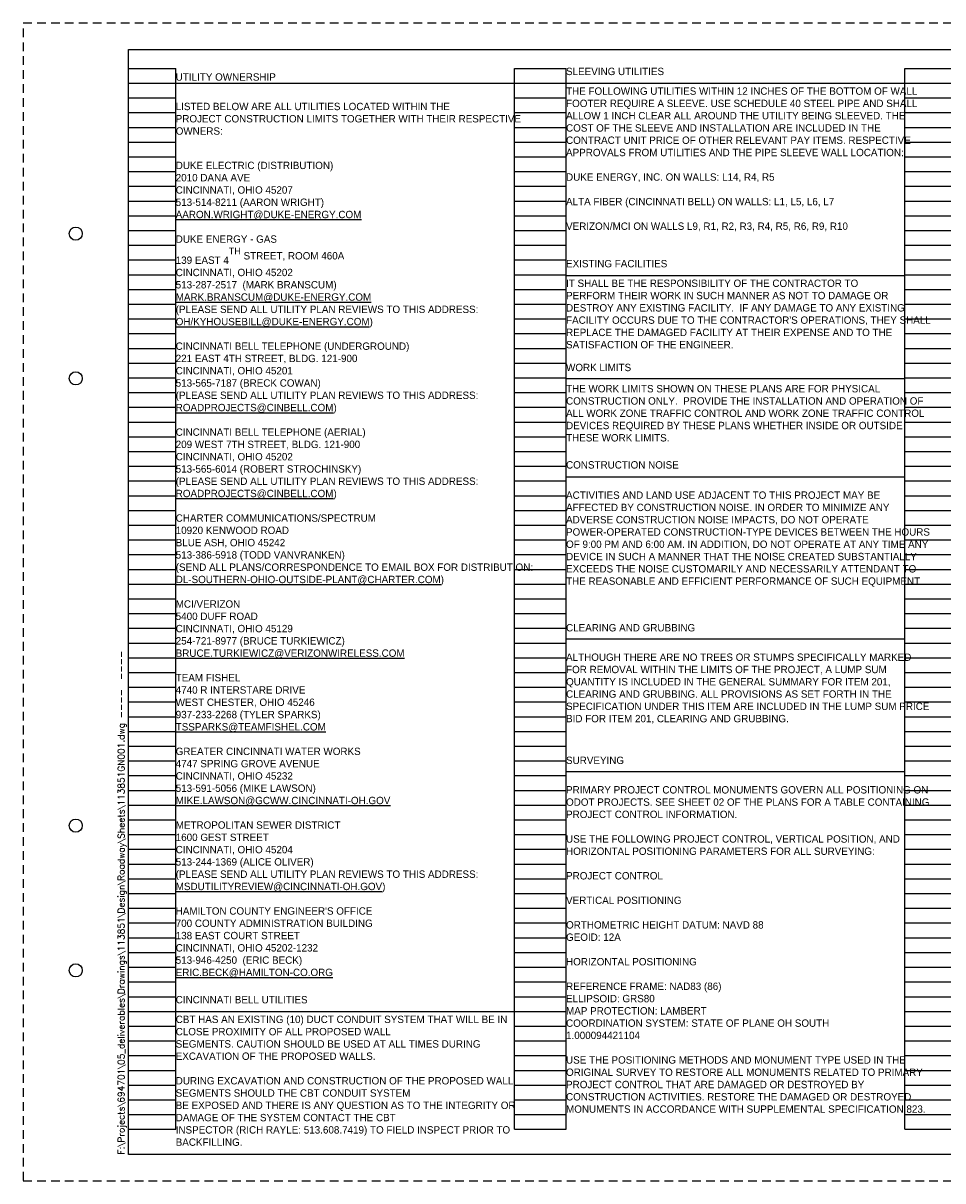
# Paper-space layout '113851GN001' of a CAD drawing. Header units: feet. Extents: x 0 to 34, y 0 to 22.
# Tile 1 of 2: x 0 to 17.5, y 0 to 22. Entities that reach past the tile are written whole.
import ezdxf
from ezdxf.enums import TextEntityAlignment as Align

# ---------------------------------------------------------------- set-up
doc = ezdxf.new("R2010")
doc.units = ezdxf.units.FT
doc.header["$MEASUREMENT"] = 0
doc.linetypes.add('OhDOT_USTN3', pattern=[0.22, 0.165, -0.055])
doc.layers.add('0_Mview', color=7, linetype='Continuous', plot=False)
for name, color, linetype in [('SH_Border', 7, 'Continuous'), ('SH_Cut_Line', 7, 'OhDOT_USTN3'), ('SH_Data', 7, 'Continuous'), ('SH_Text', 7, 'Continuous')]:
    doc.layers.add(name, color=color, linetype=linetype)
doc.styles.add('DwgStamp', font='romans.shx')
doc.styles.add('Font 70-Main Title', font='txt', dxfattribs={"width": 1.15, "height": 0.25})
doc.styles.add('Straight-Normal', font='font30.shx', dxfattribs={"height": 0.14})
doc.styles.add('Straight-Sub Title', font='font30.shx', dxfattribs={"height": 0.17})
doc.styles.add('Style-font31', font='font31.shx')

# ---------------------------------------------------------------- blocks, each defined once
blk = doc.blocks.new('BLKWO')
at = {"layer": 'SH_Border', "color": 7, "linetype": 'Continuous', "flags": 128}
blk.add_lwpolyline([(2, 21.5), (33.5, 21.5), (33.5, 0.5), (2, 0.5), (2, 21.5)], close=True, dxfattribs=at)
at = {"layer": 'SH_Border', "color": 7, "linetype": 'Continuous'}
for centre in [(1, 18), (1, 15.25), (1, 6.75), (1, 4)]:
    blk.add_circle(centre, 0.125, dxfattribs=at)
at = {"layer": 'SH_Cut_Line', "color": 7, "linetype": 'OhDOT_USTN3', "flags": 128}
blk.add_lwpolyline([(0, 0), (34, 0), (34, 22), (0, 22), (0, 0)], close=True, dxfattribs=at)
at = {"layer": 'SH_Border', "color": 7, "linetype": 'Continuous', "style": 'DwgStamp'}
blk.add_text('F:\\Projects\\694701\\05_deliverables\\Drawings\\113851\\Design\\Roadway\\Sheets\\113851GN001.dwg ----  ----', height=0.125, rotation=90, dxfattribs=at).set_placement((1.925, 0.5))
at = {"layer": 'SH_Data', "style": 'Straight-Normal'}
for tag, p in [('CALCULATED', (32.989, 21.02)), ('CHECKED', (33.489, 21.02))]:
    blk.add_attdef(tag, text='', height=0.14, rotation=90, dxfattribs=at).set_placement(p, align=Align.BOTTOM_CENTER)
at = {"layer": 'SH_Data', "style": 'Font 70-Main Title', "width": 1.15}
for tag, p in [('TITLEAREA2M', (33, 13.292)), ('TITLEAREA1', (33, 3.792))]:
    blk.add_attdef(tag, text='', height=0.25, rotation=90, dxfattribs=at).set_placement(p, align=Align.MIDDLE_CENTER)
at = {"layer": 'SH_Data', "style": 'Straight-Sub Title'}
for tag, p in [('SHEETNO', (33.02, 1.003)), ('SHEETTOTAL', (33.02, 0.663))]:
    blk.add_attdef(tag, text='', height=0.17, dxfattribs=at).set_placement(p, align=Align.BOTTOM_CENTER)
blk = doc.blocks.new('4COL')
at = {"layer": 'Defpoints', "color": 3, "linetype": 'Continuous'}
for p, q in [((2, 0.98), (2, 21.14)), ((2, 21.14), (2.9, 21.14)), ((2.9, 0.98), (2.9, 21.14)), ((9.34, 0.98), (9.34, 21.14)), ((9.34, 21.14), (10.32, 21.14)), ((10.32, 0.98), (10.32, 21.14)), ((16.76, 0.98), (16.76, 21.14)), ((16.76, 21.14), (17.74, 21.14)), ((17.74, 0.98), (17.74, 21.14)), ((24.18, 0.98), (24.18, 21.14)), ((24.18, 21.14), (25.16, 21.14)), ((25.16, 0.98), (25.16, 21.14)), ((31.6, 0.98), (31.6, 21.14)), ((31.6, 21.14), (32.5, 21.14)), ((32.5, 0.98), (32.5, 21.14)), ((2, 20.86), (2.9, 20.86)), ((9.34, 20.86), (10.32, 20.86)), ((16.76, 20.86), (17.74, 20.86)), ((24.18, 20.86), (25.16, 20.86)), ((31.6, 20.86), (32.5, 20.86)), ((2, 20.58), (2.9, 20.58)), ((9.34, 20.58), (10.32, 20.58)), ((16.76, 20.58), (17.74, 20.58)), ((24.18, 20.58), (25.16, 20.58)), ((31.6, 20.58), (32.5, 20.58)), ((2, 20.3), (2.9, 20.3)), ((9.34, 20.3), (10.32, 20.3)), ((16.76, 20.3), (17.74, 20.3)), ((24.18, 20.3), (25.16, 20.3)), ((31.6, 20.3), (32.5, 20.3)), ((2, 20.02), (2.9, 20.02)), ((9.34, 20.02), (10.32, 20.02)), ((16.76, 20.02), (17.74, 20.02)), ((24.18, 20.02), (25.16, 20.02)), ((31.6, 20.02), (32.5, 20.02)), ((2, 19.74), (2.9, 19.74)), ((9.34, 19.74), (10.32, 19.74)), ((16.76, 19.74), (17.74, 19.74)), ((24.18, 19.74), (25.16, 19.74)), ((31.6, 19.74), (32.5, 19.74)), ((2, 19.46), (2.9, 19.46)), ((9.34, 19.46), (10.32, 19.46)), ((16.76, 19.46), (17.74, 19.46)), ((24.18, 19.46), (25.16, 19.46)), ((31.6, 19.46), (32.5, 19.46)), ((2, 19.18), (2.9, 19.18)), ((9.34, 19.18), (10.32, 19.18)), ((16.76, 19.18), (17.74, 19.18)), ((24.18, 19.18), (25.16, 19.18)), ((31.6, 19.18), (32.5, 19.18)), ((2, 18.9), (2.9, 18.9)), ((9.34, 18.9), (10.32, 18.9)), ((16.76, 18.9), (17.74, 18.9)), ((24.18, 18.9), (25.16, 18.9)), ((31.6, 18.9), (32.5, 18.9)), ((2, 18.62), (2.9, 18.62)), ((9.34, 18.62), (10.32, 18.62)), ((16.76, 18.62), (17.74, 18.62)), ((24.18, 18.62), (25.16, 18.62)), ((31.6, 18.62), (32.5, 18.62)), ((2, 18.34), (2.9, 18.34)), ((9.34, 18.34), (10.32, 18.34)), ((16.76, 18.34), (17.74, 18.34)), ((24.18, 18.34), (25.16, 18.34)), ((31.6, 18.34), (32.5, 18.34)), ((2, 18.06), (2.9, 18.06)), ((9.34, 18.06), (10.32, 18.06)), ((16.76, 18.06), (17.74, 18.06)), ((24.18, 18.06), (25.16, 18.06)), ((31.6, 18.06), (32.5, 18.06)), ((2, 17.78), (2.9, 17.78)), ((9.34, 17.78), (10.32, 17.78)), ((16.76, 17.78), (17.74, 17.78)), ((24.18, 17.78), (25.16, 17.78)), ((31.6, 17.78), (32.5, 17.78)), ((2, 17.5), (2.9, 17.5)), ((9.34, 17.5), (10.32, 17.5)), ((16.76, 17.5), (17.74, 17.5)), ((24.18, 17.5), (25.16, 17.5)), ((31.6, 17.5), (32.5, 17.5)), ((2, 17.22), (2.9, 17.22)), ((9.34, 17.22), (10.32, 17.22)), ((16.76, 17.22), (17.74, 17.22)), ((24.18, 17.22), (25.16, 17.22)), ((31.6, 17.22), (32.5, 17.22)), ((2, 16.94), (2.9, 16.94)), ((9.34, 16.94), (10.32, 16.94)), ((16.76, 16.94), (17.74, 16.94)), ((24.18, 16.94), (25.16, 16.94)), ((31.6, 16.94), (32.5, 16.94)), ((2, 16.66), (2.9, 16.66)), ((9.34, 16.66), (10.32, 16.66)), ((16.76, 16.66), (17.74, 16.66)), ((24.18, 16.66), (25.16, 16.66)), ((31.6, 16.66), (32.5, 16.66)), ((2, 16.38), (2.9, 16.38)), ((9.34, 16.38), (10.32, 16.38)), ((16.76, 16.38), (17.74, 16.38)), ((24.18, 16.38), (25.16, 16.38)), ((31.6, 16.38), (32.5, 16.38)), ((2, 16.1), (2.9, 16.1)), ((9.34, 16.1), (10.32, 16.1)), ((16.76, 16.1), (17.74, 16.1)), ((24.18, 16.1), (25.16, 16.1)), ((31.6, 16.1), (32.5, 16.1)), ((2, 15.82), (2.9, 15.82)), ((9.34, 15.82), (10.32, 15.82)), ((16.76, 15.82), (17.74, 15.82)), ((24.18, 15.82), (25.16, 15.82)), ((31.6, 15.82), (32.5, 15.82)), ((2, 15.54), (2.9, 15.54)), ((9.34, 15.54), (10.32, 15.54)), ((16.76, 15.54), (17.74, 15.54)), ((24.18, 15.54), (25.16, 15.54)), ((31.6, 15.54), (32.5, 15.54)), ((2, 15.26), (2.9, 15.26)), ((9.34, 15.26), (10.32, 15.26)), ((16.76, 15.26), (17.74, 15.26)), ((24.18, 15.26), (25.16, 15.26)), ((31.6, 15.26), (32.5, 15.26)), ((2, 14.98), (2.9, 14.98)), ((9.34, 14.98), (10.32, 14.98)), ((16.76, 14.98), (17.74, 14.98)), ((24.18, 14.98), (25.16, 14.98)), ((31.6, 14.98), (32.5, 14.98)), ((2, 14.7), (2.9, 14.7)), ((9.34, 14.7), (10.32, 14.7)), ((16.76, 14.7), (17.74, 14.7)), ((24.18, 14.7), (25.16, 14.7)), ((31.6, 14.7), (32.5, 14.7)), ((2, 14.42), (2.9, 14.42)), ((9.34, 14.42), (10.32, 14.42)), ((16.76, 14.42), (17.74, 14.42)), ((24.18, 14.42), (25.16, 14.42)), ((31.6, 14.42), (32.5, 14.42)), ((2, 14.14), (2.9, 14.14)), ((9.34, 14.14), (10.32, 14.14)), ((16.76, 14.14), (17.74, 14.14)), ((24.18, 14.14), (25.16, 14.14)), ((31.6, 14.14), (32.5, 14.14)), ((2, 13.86), (2.9, 13.86)), ((9.34, 13.86), (10.32, 13.86)), ((16.76, 13.86), (17.74, 13.86)), ((24.18, 13.86), (25.16, 13.86)), ((31.6, 13.86), (32.5, 13.86)), ((2, 13.58), (2.9, 13.58)), ((9.34, 13.58), (10.32, 13.58)), ((16.76, 13.58), (17.74, 13.58)), ((24.18, 13.58), (25.16, 13.58)), ((31.6, 13.58), (32.5, 13.58)), ((2, 13.3), (2.9, 13.3)), ((9.34, 13.3), (10.32, 13.3)), ((16.76, 13.3), (17.74, 13.3)), ((24.18, 13.3), (25.16, 13.3)), ((31.6, 13.3), (32.5, 13.3)), ((2, 13.02), (2.9, 13.02)), ((9.34, 13.02), (10.32, 13.02)), ((16.76, 13.02), (17.74, 13.02)), ((24.18, 13.02), (25.16, 13.02)), ((31.6, 13.02), (32.5, 13.02)), ((2, 12.74), (2.9, 12.74)), ((9.34, 12.74), (10.32, 12.74)), ((16.76, 12.74), (17.74, 12.74)), ((24.18, 12.74), (25.16, 12.74)), ((31.6, 12.74), (32.5, 12.74)), ((2, 12.46), (2.9, 12.46)), ((9.34, 12.46), (10.32, 12.46)), ((16.76, 12.46), (17.74, 12.46)), ((24.18, 12.46), (25.16, 12.46)), ((31.6, 12.46), (32.5, 12.46)), ((2, 12.18), (2.9, 12.18)), ((9.34, 12.18), (10.32, 12.18)), ((16.76, 12.18), (17.74, 12.18)), ((24.18, 12.18), (25.16, 12.18)), ((31.6, 12.18), (32.5, 12.18)), ((2, 11.9), (2.9, 11.9)), ((9.34, 11.9), (10.32, 11.9)), ((16.76, 11.9), (17.74, 11.9)), ((24.18, 11.9), (25.16, 11.9)), ((31.6, 11.9), (32.5, 11.9)), ((2, 11.62), (2.9, 11.62)), ((9.34, 11.62), (10.32, 11.62)), ((16.76, 11.62), (17.74, 11.62)), ((24.18, 11.62), (25.16, 11.62)), ((31.6, 11.62), (32.5, 11.62)), ((2, 11.34), (2.9, 11.34)), ((9.34, 11.34), (10.32, 11.34)), ((16.76, 11.34), (17.74, 11.34)), ((24.18, 11.34), (25.16, 11.34)), ((31.6, 11.34), (32.5, 11.34)), ((2, 11.06), (2.9, 11.06)), ((9.34, 11.06), (10.32, 11.06)), ((16.76, 11.06), (17.74, 11.06)), ((24.18, 11.06), (25.16, 11.06)), ((31.6, 11.06), (32.5, 11.06)), ((2, 10.78), (2.9, 10.78)), ((9.34, 10.78), (10.32, 10.78)), ((16.76, 10.78), (17.74, 10.78)), ((24.18, 10.78), (25.16, 10.78)), ((31.6, 10.78), (32.5, 10.78)), ((2, 10.5), (2.9, 10.5)), ((9.34, 10.5), (10.32, 10.5)), ((16.76, 10.5), (17.74, 10.5)), ((24.18, 10.5), (25.16, 10.5)), ((31.6, 10.5), (32.5, 10.5)), ((2, 10.22), (2.9, 10.22)), ((9.34, 10.22), (10.32, 10.22)), ((16.76, 10.22), (17.74, 10.22)), ((24.18, 10.22), (25.16, 10.22)), ((31.6, 10.22), (32.5, 10.22)), ((2, 9.94), (2.9, 9.94)), ((9.34, 9.94), (10.32, 9.94)), ((16.76, 9.94), (17.74, 9.94)), ((24.18, 9.94), (25.16, 9.94)), ((31.6, 9.94), (32.5, 9.94)), ((2, 9.66), (2.9, 9.66)), ((9.34, 9.66), (10.32, 9.66)), ((16.76, 9.66), (17.74, 9.66)), ((24.18, 9.66), (25.16, 9.66)), ((31.6, 9.66), (32.5, 9.66)), ((2, 9.38), (2.9, 9.38)), ((9.34, 9.38), (10.32, 9.38)), ((16.76, 9.38), (17.74, 9.38)), ((24.18, 9.38), (25.16, 9.38)), ((31.6, 9.38), (32.5, 9.38)), ((2, 9.1), (2.9, 9.1)), ((9.34, 9.1), (10.32, 9.1)), ((16.76, 9.1), (17.74, 9.1)), ((24.18, 9.1), (25.16, 9.1)), ((31.6, 9.1), (32.5, 9.1)), ((2, 8.82), (2.9, 8.82)), ((9.34, 8.82), (10.32, 8.82)), ((16.76, 8.82), (17.74, 8.82)), ((24.18, 8.82), (25.16, 8.82)), ((31.6, 8.82), (32.5, 8.82)), ((2, 8.54), (2.9, 8.54)), ((9.34, 8.54), (10.32, 8.54)), ((16.76, 8.54), (17.74, 8.54)), ((24.18, 8.54), (25.16, 8.54)), ((31.6, 8.54), (32.5, 8.54)), ((2, 8.26), (2.9, 8.26)), ((9.34, 8.26), (10.32, 8.26)), ((16.76, 8.26), (17.74, 8.26)), ((24.18, 8.26), (25.16, 8.26)), ((31.6, 8.26), (32.5, 8.26)), ((2, 7.98), (2.9, 7.98)), ((9.34, 7.98), (10.32, 7.98)), ((16.76, 7.98), (17.74, 7.98)), ((24.18, 7.98), (25.16, 7.98)), ((31.6, 7.98), (32.5, 7.98)), ((2, 7.7), (2.9, 7.7)), ((9.34, 7.7), (10.32, 7.7)), ((16.76, 7.7), (17.74, 7.7)), ((24.18, 7.7), (25.16, 7.7)), ((31.6, 7.7), (32.5, 7.7)), ((2, 7.42), (2.9, 7.42)), ((9.34, 7.42), (10.32, 7.42)), ((16.76, 7.42), (17.74, 7.42)), ((24.18, 7.42), (25.16, 7.42)), ((31.6, 7.42), (32.5, 7.42)), ((2, 7.14), (2.9, 7.14)), ((9.34, 7.14), (10.32, 7.14)), ((16.76, 7.14), (17.74, 7.14)), ((24.18, 7.14), (25.16, 7.14)), ((31.6, 7.14), (32.5, 7.14)), ((2, 6.86), (2.9, 6.86)), ((9.34, 6.86), (10.32, 6.86)), ((16.76, 6.86), (17.74, 6.86)), ((24.18, 6.86), (25.16, 6.86)), ((31.6, 6.86), (32.5, 6.86)), ((2, 6.58), (2.9, 6.58)), ((9.34, 6.58), (10.32, 6.58)), ((16.76, 6.58), (17.74, 6.58)), ((24.18, 6.58), (25.16, 6.58)), ((31.6, 6.58), (32.5, 6.58)), ((2, 6.3), (2.9, 6.3)), ((9.34, 6.3), (10.32, 6.3)), ((16.76, 6.3), (17.74, 6.3)), ((24.18, 6.3), (25.16, 6.3)), ((31.6, 6.3), (32.5, 6.3)), ((2, 6.02), (2.9, 6.02)), ((9.34, 6.02), (10.32, 6.02)), ((16.76, 6.02), (17.74, 6.02)), ((24.18, 6.02), (25.16, 6.02)), ((31.6, 6.02), (32.5, 6.02)), ((2, 5.74), (2.9, 5.74)), ((9.34, 5.74), (10.32, 5.74)), ((16.76, 5.74), (17.74, 5.74)), ((24.18, 5.74), (25.16, 5.74)), ((31.6, 5.74), (32.5, 5.74)), ((2, 5.46), (2.9, 5.46)), ((9.34, 5.46), (10.32, 5.46)), ((16.76, 5.46), (17.74, 5.46)), ((24.18, 5.46), (25.16, 5.46)), ((31.6, 5.46), (32.5, 5.46)), ((2, 5.18), (2.9, 5.18)), ((9.34, 5.18), (10.32, 5.18)), ((16.76, 5.18), (17.74, 5.18)), ((24.18, 5.18), (25.16, 5.18)), ((31.6, 5.18), (32.5, 5.18)), ((2, 4.9), (2.9, 4.9)), ((9.34, 4.9), (10.32, 4.9)), ((16.76, 4.9), (17.74, 4.9)), ((24.18, 4.9), (25.16, 4.9)), ((31.6, 4.9), (32.5, 4.9)), ((2, 4.62), (2.9, 4.62)), ((9.34, 4.62), (10.32, 4.62)), ((16.76, 4.62), (17.74, 4.62)), ((24.18, 4.62), (25.16, 4.62)), ((31.6, 4.62), (32.5, 4.62)), ((2, 4.34), (2.9, 4.34)), ((9.34, 4.34), (10.32, 4.34)), ((16.76, 4.34), (17.74, 4.34)), ((24.18, 4.34), (25.16, 4.34)), ((31.6, 4.34), (32.5, 4.34)), ((2, 4.06), (2.9, 4.06)), ((9.34, 4.06), (10.32, 4.06)), ((16.76, 4.06), (17.74, 4.06)), ((24.18, 4.06), (25.16, 4.06)), ((31.6, 4.06), (32.5, 4.06)), ((2, 3.78), (2.9, 3.78)), ((9.34, 3.78), (10.32, 3.78)), ((16.76, 3.78), (17.74, 3.78)), ((24.18, 3.78), (25.16, 3.78)), ((31.6, 3.78), (32.5, 3.78)), ((2, 3.5), (2.9, 3.5)), ((9.34, 3.5), (10.32, 3.5)), ((16.76, 3.5), (17.74, 3.5)), ((24.18, 3.5), (25.16, 3.5)), ((31.6, 3.5), (32.5, 3.5)), ((2, 3.22), (2.9, 3.22)), ((9.34, 3.22), (10.32, 3.22)), ((16.76, 3.22), (17.74, 3.22)), ((24.18, 3.22), (25.16, 3.22)), ((31.6, 3.22), (32.5, 3.22)), ((2, 2.94), (2.9, 2.94)), ((9.34, 2.94), (10.32, 2.94)), ((16.76, 2.94), (17.74, 2.94)), ((24.18, 2.94), (25.16, 2.94)), ((31.6, 2.94), (32.5, 2.94)), ((2, 2.66), (2.9, 2.66)), ((9.34, 2.66), (10.32, 2.66)), ((16.76, 2.66), (17.74, 2.66)), ((24.18, 2.66), (25.16, 2.66)), ((31.6, 2.66), (32.5, 2.66)), ((2, 2.38), (2.9, 2.38)), ((9.34, 2.38), (10.32, 2.38)), ((16.76, 2.38), (17.74, 2.38)), ((24.18, 2.38), (25.16, 2.38)), ((31.6, 2.38), (32.5, 2.38)), ((2, 2.1), (2.9, 2.1)), ((9.34, 2.1), (10.32, 2.1)), ((16.76, 2.1), (17.74, 2.1)), ((24.18, 2.1), (25.16, 2.1)), ((31.6, 2.1), (32.5, 2.1)), ((2, 1.82), (2.9, 1.82)), ((9.34, 1.82), (10.32, 1.82)), ((16.76, 1.82), (17.74, 1.82)), ((24.18, 1.82), (25.16, 1.82)), ((31.6, 1.82), (32.5, 1.82)), ((2, 1.54), (2.9, 1.54)), ((9.34, 1.54), (10.32, 1.54)), ((16.76, 1.54), (17.74, 1.54)), ((24.18, 1.54), (25.16, 1.54)), ((31.6, 1.54), (32.5, 1.54)), ((2, 1.26), (2.9, 1.26)), ((9.34, 1.26), (10.32, 1.26)), ((16.76, 1.26), (17.74, 1.26)), ((24.18, 1.26), (25.16, 1.26)), ((31.6, 1.26), (32.5, 1.26)), ((2, 0.98), (2.9, 0.98)), ((9.34, 0.98), (10.32, 0.98)), ((16.76, 0.98), (17.74, 0.98)), ((24.18, 0.98), (25.16, 0.98)), ((31.6, 0.98), (32.5, 0.98))]:
    blk.add_line(p, q, dxfattribs=at)
blk.add_point((0, 0), dxfattribs=at)

psp = doc.layouts.new('113851GN001')

# ---------------------------------------------------------------- linework, layer by layer
at = {"layer": 'SH_Text'}
for points in [[(2.9, 20.86), (9.34, 20.86)], [(10.32, 20.86), (16.76, 20.86)], [(10.32, 17.207), (16.76, 17.207)], [(10.32, 15.247), (16.76, 15.247)], [(10.32, 15.247), (16.76, 15.247)], [(10.32, 13.381), (16.76, 13.381)], [(10.32, 13.381), (16.76, 13.381)], [(10.32, 10.301), (16.76, 10.301)], [(10.32, 10.301), (16.76, 10.301)], [(10.32, 7.781), (16.76, 7.781)], [(10.32, 7.781), (16.76, 7.781)], [(2.9, 3.22), (9.34, 3.22)]]:
    psp.add_lwpolyline(points, dxfattribs=at)

# ---------------------------------------------------------------- block references
at = {"layer": '0_Mview'}
psp.add_blockref('4COL', (0, 0), dxfattribs=at)
at = {"layer": 'SH_Border'}
psp.add_blockref('BLKWO', (0, 0), dxfattribs=at)

# ---------------------------------------------------------------- texts
at = {"layer": 'SH_Text', "lineweight": 30, "char_height": 0.14, "attachment_point": 1, "line_spacing_factor": 0.999857, "style": 'Style-font31'}
for s, width, insert in [('SLEEVING UTILITIES ', 6.67342, (10.32, 21.153)), ('UTILITY OWNERSHIP', 3.88555, (2.9, 21.047)), ('EXISTING FACILITIES', 6.67342, (10.32, 17.5)), ('WORK LIMITS', 6.67342, (10.32, 15.527)), ('WORK LIMITS', 6.67342, (10.32, 15.527)), ('CONSTRUCTION NOISE', 3.88555, (10.32, 13.676)), ('CONSTRUCTION NOISE', 3.88555, (10.32, 13.676)), ('CLEARING AND GRUBBING', 6.67342, (10.32, 10.581)), ('SURVEYING', 3.88555, (10.32, 8.061)), ('SURVEYING', 3.88555, (10.32, 8.061)), ('CINCINNATI BELL UTILITIES ', 6.67342, (2.9, 3.513))]:
    psp.add_mtext_dynamic_manual_height_columns(s, width=width, gutter_width=1, heights=[0], dxfattribs=dict(at, insert=insert))
at = {"layer": 'SH_Text', "char_height": 0.14, "attachment_point": 1, "line_spacing_factor": 0.999857, "style": 'Style-font31'}
for s, insert in [('THE FOLLOWING UTILITIES WITHIN 12 INCHES OF THE BOTTOM OF WALL FOOTER REQUIRE A SLEEVE. USE SCHEDULE 40 STEEL PIPE AND SHALL ALLOW 1 INCH CLEAR ALL AROUND THE UTILITY BEING SLEEVED. THE COST OF THE SLEEVE AND INSTALLATION ARE INCLUDED IN THE CONTRACT UNIT PRICE OF OTHER RELEVANT PAY ITEMS. RESPECTIVE APPROVALS FROM UTILITIES AND THE PIPE SLEEVE WALL LOCATION: \\P\\PDUKE ENERGY, INC. ON WALLS: L14, R4, R5\\P \\PALTA FIBER (CINCINNATI BELL) ON WALLS: L1, L5, L6, L7\\P\\PVERIZON/MCI ON WALLS L9, R1, R2, R3, R4, R5, R6, R9, R10', (10.32, 20.779)), ("IT SHALL BE THE RESPONSIBILITY OF THE CONTRACTOR TO \\PPERFORM THEIR WORK IN SUCH MANNER AS NOT TO DAMAGE OR DESTROY ANY EXISTING FACILITY.  IF ANY DAMAGE TO ANY EXISTING FACILITY OCCURS DUE TO THE CONTRACTOR'S OPERATIONS, THEY SHALL REPLACE THE DAMAGED FACILITY AT THEIR EXPENSE AND TO THE SATISFACTION OF THE ENGINEER.", (10.32, 17.127)), ('THE WORK LIMITS SHOWN ON THESE PLANS ARE FOR PHYSICAL CONSTRUCTION ONLY.  PROVIDE THE INSTALLATION AND OPERATION OF ALL WORK ZONE TRAFFIC CONTROL AND WORK ZONE TRAFFIC CONTROL DEVICES REQUIRED BY THESE PLANS WHETHER INSIDE OR OUTSIDE THESE WORK LIMITS.', (10.32, 15.124)), ('ACTIVITIES AND LAND USE ADJACENT TO THIS PROJECT MAY BE AFFECTED BY CONSTRUCTION NOISE. IN ORDER TO MINIMIZE ANY ADVERSE CONSTRUCTION NOISE IMPACTS, DO NOT OPERATE POWER-OPERATED CONSTRUCTION-TYPE DEVICES BETWEEN THE HOURS OF 9:00 PM AND 6:00 AM. IN ADDITION, DO NOT OPERATE AT ANY TIME ANY DEVICE IN SUCH A MANNER THAT THE NOISE CREATED SUBSTANTIALLY EXCEEDS THE NOISE CUSTOMARILY AND NECESSARILY ATTENDANT TO THE REASONABLE AND EFFICIENT PERFORMANCE OF SUCH EQUIPMENT. ', (10.32, 13.101)), ('ACTIVITIES AND LAND USE ADJACENT TO THIS PROJECT MAY BE AFFECTED BY CONSTRUCTION NOISE. IN ORDER TO MINIMIZE ANY ADVERSE CONSTRUCTION NOISE IMPACTS, DO NOT OPERATE POWER-OPERATED CONSTRUCTION-TYPE DEVICES BETWEEN THE HOURS OF 9:00 PM AND 6:00 AM. IN ADDITION, DO NOT OPERATE AT ANY TIME ANY DEVICE IN SUCH A MANNER THAT THE NOISE CREATED SUBSTANTIALLY EXCEEDS THE NOISE CUSTOMARILY AND NECESSARILY ATTENDANT TO THE REASONABLE AND EFFICIENT PERFORMANCE OF SUCH EQUIPMENT. ', (10.32, 13.101)), ('ALTHOUGH THERE ARE NO TREES OR STUMPS SPECIFICALLY MARKED FOR REMOVAL WITHIN THE LIMITS OF THE PROJECT, A LUMP SUM QUANTITY IS INCLUDED IN THE GENERAL SUMMARY FOR ITEM 201, CLEARING AND GRUBBING. ALL PROVISIONS AS SET FORTH IN THE SPECIFICATION UNDER THIS ITEM ARE INCLUDED IN THE LUMP SUM PRICE BID FOR ITEM 201, CLEARING AND GRUBBING. ', (10.32, 10.021)), ('ALTHOUGH THERE ARE NO TREES OR STUMPS SPECIFICALLY MARKED FOR REMOVAL WITHIN THE LIMITS OF THE PROJECT, A LUMP SUM QUANTITY IS INCLUDED IN THE GENERAL SUMMARY FOR ITEM 201, CLEARING AND GRUBBING. ALL PROVISIONS AS SET FORTH IN THE SPECIFICATION UNDER THIS ITEM ARE INCLUDED IN THE LUMP SUM PRICE BID FOR ITEM 201, CLEARING AND GRUBBING. ', (10.32, 10.021)), ('PRIMARY PROJECT CONTROL MONUMENTS GOVERN ALL POSITIONING ON ODOT PROJECTS. SEE SHEET 02 OF THE PLANS FOR A TABLE CONTAINING PROJECT CONTROL INFORMATION.\\P\\PUSE THE FOLLOWING PROJECT CONTROL, VERTICAL POSITION, AND HORIZONTAL POSITIONING PARAMETERS FOR ALL SURVEYING:\\P\\PPROJECT CONTROL\\P\\PVERTICAL POSITIONING\\P\\PORTHOMETRIC HEIGHT DATUM: NAVD 88\\PGEOID: 12A\\P\\PHORIZONTAL POSITIONING\\P\\PREFERENCE FRAME: NAD83 (86)\\PELLIPSOID: GRS80\\PMAP PROTECTION: LAMBERT\\PCOORDINATION SYSTEM: STATE OF PLANE OH SOUTH\\P1.000094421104\\P\\PUSE THE POSITIONING METHODS AND MONUMENT TYPE USED IN THE ORIGINAL SURVEY TO RESTORE ALL MONUMENTS RELATED TO PRIMARY PROJECT CONTROL THAT ARE DAMAGED OR DESTROYED BY CONSTRUCTION ACTIVITIES. RESTORE THE DAMAGED OR DESTROYED MONUMENTS IN ACCORDANCE WITH SUPPLEMENTAL SPECIFICATION 823.', (10.32, 7.501)), ('CBT HAS AN EXISTING (10) DUCT CONDUIT SYSTEM THAT WILL BE IN CLOSE PROXIMITY OF ALL PROPOSED WALL\\PSEGMENTS. CAUTION SHOULD BE USED AT ALL TIMES DURING EXCAVATION OF THE PROPOSED WALLS.\\P\\PDURING EXCAVATION AND CONSTRUCTION OF THE PROPOSED WALL SEGMENTS SHOULD THE CBT CONDUIT SYSTEM  \\PBE EXPOSED AND THERE IS ANY QUESTION AS TO THE INTEGRITY OR DAMAGE OF THE SYSTEM CONTACT THE CBT\\PINSPECTOR (RICH RAYLE: 513.608.7419) TO FIELD INSPECT PRIOR TO BACKFILLING. ', (2.9, 3.139))]:
    psp.add_mtext_dynamic_manual_height_columns(s, width=6.93, gutter_width=1, heights=[15.536], dxfattribs=dict(at, insert=insert))
at = {"layer": 'SH_Text', "char_height": 0.14, "width": 6.93, "attachment_point": 1, "line_spacing_factor": 0.999857, "style": 'Style-font31'}
for s, insert in [('{\\Fiso_fontright|c0;LISTED BELOW ARE ALL UTILITIES LOCATED WITHIN THE\\PPROJECT CONSTRUCTION LIMITS TOGETHER WITH THEIR RESPECTIVE OWNERS:}', (2.9, 20.487)), ("DUKE ELECTRIC (DISTRIBUTION)\\P2010 DANA AVE\\PCINCINNATI, OHIO 45207\\P513-514-8211 (AARON WRIGHT)\\P{\\L\\C5;AARON.WRIGHT@DUKE-ENERGY.COM\\l\\C167;\\c8210719;\\P\\P}DUKE ENERGY - GAS\\P139 EAST 4{\\A1;\\H0.91667x;\\STH^ ;\\H1.09091x; STREET, ROOM 460A\\PCINCINNATI, OHIO 45202\\P513-287-2517\\~ (MARK BRANSCUM)\\P\\L\\C5;MARK.BRANSCUM@DUKE-ENERGY.COM\\l\\C256;\\P\\C167;\\c8210719;(\\C256;PLEASE SEND ALL UTILITY PLAN REVIEWS TO THIS ADDRESS: \\L\\C5;OH/KYHOUSEBILL@DUKE-ENERGY.COM\\l\\C167;\\c8210719;)\\C256;\\P\\PCINCINNATI BELL TELEPHONE (UNDERGROUND)\\P221 EAST 4TH STREET, BLDG. 121-900\\PCINCINNATI, OHIO 45201\\P513-565-7187 (BRECK COWAN)\\P(PLEASE SEND ALL UTILITY PLAN REVIEWS TO THIS ADDRESS: \\L\\C5;ROADPROJECTS@CINBELL.COM\\l\\C256;)\\P\\PCINCINNATI BELL TELEPHONE (AERIAL)\\P209 WEST 7TH STREET, BLDG. 121-900\\PCINCINNATI, OHIO 45202\\P513-565-6014 (ROBERT STROCHINSKY)\\P(PLEASE SEND ALL UTILITY PLAN REVIEWS TO THIS ADDRESS: \\L\\C5;ROADPROJECTS@CINBELL.COM\\l\\C256;)\\P\\PCHARTER COMMUNICATIONS/SPECTRUM\\P10920 KENWOOD ROAD\\PBLUE ASH, OHIO 45242\\P513-386-5918 (TODD VANVRANKEN)\\P(SEND ALL PLANS/CORRESPONDENCE TO EMAIL BOX FOR DISTRIBUTION: \\L\\C5;DL-SOUTHERN-OHIO-OUTSIDE-PLANT@CHARTER.COM\\l\\C256;)\\P\\PMCI/VERIZON\\P5400 DUFF ROAD\\PCINCINNATI, OHIO 45129\\P254-721-8977 (BRUCE TURKIEWICZ)\\P\\L\\C5;BRUCE.TURKIEWICZ@VERIZONWIRELESS.COM\\l\\P\\C256;\\PTEAM FISHEL\\P4740 R INTERSTARE DRIVE\\PWEST CHESTER, OHIO 45246\\P937-233-2268 (TYLER SPARKS)\\P\\L\\C5;TSSPARKS@TEAMFISHEL.COM\\P\\l\\C256;\\PGREATER CINCINNATI WATER WORKS\\P4747 SPRING GROVE AVENUE\\PCINCINNATI, OHIO 45232\\P513-591-5056 (MIKE LAWSON)\\P\\L\\C5;MIKE.LAWSON@GCWW.CINCINNATI-OH.GOV\\l\\C167;\\c8210719;\\P\\C256;\\PMETROPOLITAN SEWER DISTRICT\\P1600 GEST STREET\\PCINCINNATI, OHIO 45204\\P513-244-1369 (ALICE OLIVER)\\P(PLEASE SEND ALL UTILITY PLAN REVIEWS TO THIS ADDRESS: \\L\\C5;MSDUTILITYREVIEW@CINCINNATI-OH.GOV\\l\\C256;)\\P\\PHAMILTON COUNTY ENGINEER'S OFFICE\\P700 COUNTY ADMINISTRATION BUILDING\\P138 EAST COURT STREET\\PCINCINNATI, OHIO 45202-1232\\P513-946-4250\\~ (ERIC BECK)\\P\\L\\C5;ERIC.BECK@HAMILTON-CO.ORG}", (2.9, 19.367))]:
    psp.add_mtext(s, dxfattribs=dict(at, insert=insert))

doc.saveas('drawing.dxf')
